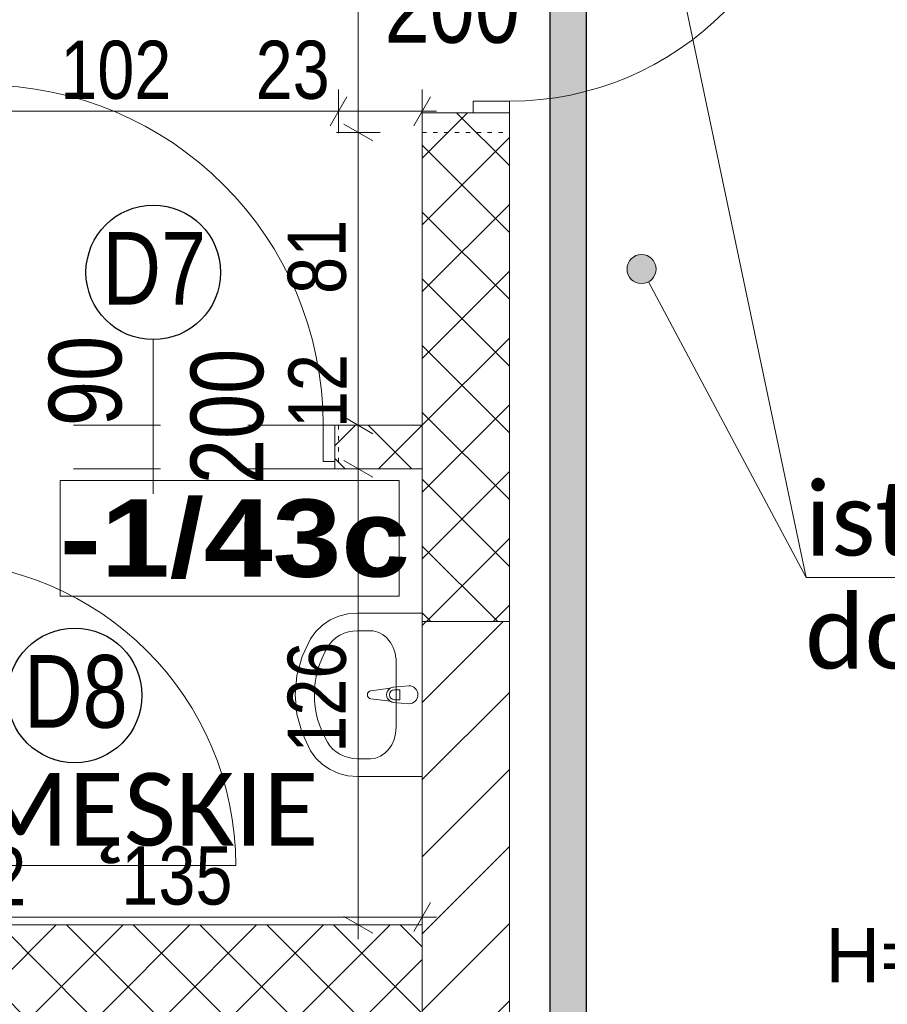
# Model space of a CAD drawing. Header units: centimetres. Extents: x 18292 to 3593338517, y 11794 to 62103.
# Tile 117 of 147: x 1796684417 to 1796684656, y 56261 to 56532. Entities that reach past the tile are written whole.
import ezdxf

# ---------------------------------------------------------------- set-up
doc = ezdxf.new("R2010")
doc.units = ezdxf.units.CM
doc.header["$MEASUREMENT"] = 0
doc.linetypes.add('Kreski-Szerokie', pattern=[3, 1.2, -1.8])
doc.linetypes.add('Przerywana', pattern=[48, 24, -24])
for name, color, linetype in [('499-Wymiary i opisy', 7, 'Continuous'), ('__PROJEKTOWANE', 7, 'Continuous'), ('MF_KRESKOWANIE', 7, 'Continuous'), ('MF_NR', 7, 'Continuous'), ('MF_OKNA', 7, 'Continuous'), ('MF_OPISY', 7, 'Continuous'), ('MF_SCIANY_KONSTR', 7, 'Continuous'), ('MF_WIDOK', 7, 'Continuous')]:
    doc.layers.add(name, color=color, linetype=linetype)
doc.styles.add('GENERATED_STYLE_2', font='txt')
doc.styles.add('GENERATED_STYLE_4', font='txt')
doc.styles.add('GENERATED_STYLE_5', font='txt')
doc.styles.add('GENERATED_STYLE_7', font='txt')
doc.dimstyles.new('GENERATED_STYLE__1', dxfattribs={"dimtxt": 16, "dimasz": 6.08, "dimexe": 0.18, "dimexo": 0.0625, "dimgap": 0.09, "dimtad": 1, "dimtih": 1, "dimtoh": 1, "dimdec": 0, "dimzin": 0, "dimdsep": 46, "dimtxsty": 'GENERATED_STYLE_4', "dimblk": 'ARROWHEAD_2', "dimblk1": 'ARROWHEAD_2', "dimblk2": 'ARROWHEAD_2', "dimcen": 0.09, "dimse1": 1, "dimse2": 1, "dimclrd": 7, "dimclre": 7, "dimclrt": 7, "dimadec": 0, "dimazin": 0, "dimtfac": 1, "dimtdec": 4, "dimtmove": 0, "dimatfit": 3, "dimfxl": 0, "dimtolj": 1, "dimtzin": 0, "dimarcsym": 0})
doc.dimstyles.new('GENERATED_STYLE__3', dxfattribs={"dimtxt": 16, "dimasz": 6.08, "dimexe": 0.18, "dimexo": 0.0625, "dimgap": 0.09, "dimtad": 1, "dimdec": 0, "dimzin": 0, "dimdsep": 46, "dimtxsty": 'GENERATED_STYLE_4', "dimblk": 'ARROWHEAD_2', "dimblk1": 'ARROWHEAD_2', "dimblk2": 'ARROWHEAD_2', "dimcen": 0.09, "dimse1": 1, "dimse2": 1, "dimclrd": 7, "dimclre": 7, "dimclrt": 7, "dimadec": 0, "dimazin": 0, "dimtfac": 1, "dimtdec": 4, "dimtmove": 2, "dimatfit": 3, "dimfxl": 0, "dimtolj": 1, "dimtzin": 0, "dimarcsym": 0})
doc.dimstyles.new('GENERATED_STYLE__4', dxfattribs={"dimtxt": 16, "dimasz": 6.08, "dimexe": 0.18, "dimexo": 0.0625, "dimgap": 0.09, "dimtad": 1, "dimdec": 0, "dimzin": 0, "dimdsep": 46, "dimtxsty": 'GENERATED_STYLE_4', "dimblk": 'ARROWHEAD_2', "dimblk1": 'ARROWHEAD_2', "dimblk2": 'ARROWHEAD_2', "dimcen": 0.09, "dimse1": 1, "dimse2": 1, "dimclrd": 7, "dimclre": 7, "dimclrt": 7, "dimadec": 0, "dimazin": 0, "dimtfac": 1, "dimtdec": 4, "dimtmove": 0, "dimatfit": 3, "dimfxl": 0, "dimtolj": 1, "dimtzin": 0, "dimarcsym": 0})
pattern_1 = [(45, (1801523908.342, 3898003.605), (-9.192387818, 9.192387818), []), (135, (1801523908.342, 3898003.605), (9.192387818, 9.192387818), [])]

# ---------------------------------------------------------------- blocks, each defined once
blk = doc.blocks.new('Drzwi metalowe 21')
at = {"layer": '__PROJEKTOWANE', "color": 150, "linetype": 'Continuous', "lineweight": 13}
for p, q in [((-50, 0), (-54.3, 0)), ((-50, 0), (-54.3, 0)), ((-50, 0), (-50, -10)), ((-50, 0), (-50, -10)), ((50, 0), (50, -10)), ((50, 0), (50, -10)), ((50, 0), (54.3, 0)), ((50, 0), (54.3, 0)), ((-50, -10), (-50, -12)), ((-50, -10), (-50, -12)), ((50, -10), (50, -12)), ((50, -10), (50, -12)), ((-50, -12), (-54.3, -12)), ((-50, -12), (-54.3, -12)), ((50, -12), (54.3, -12)), ((50, -12), (54.3, -12))]:
    blk.add_line(p, q, dxfattribs=at)
at = {"layer": '__PROJEKTOWANE', "color": 7, "linetype": 'Przerywana', "lineweight": 13}
for p, q in [((-50, 0), (50, 0)), ((-50, -12), (50, -12))]:
    blk.add_line(p, q, dxfattribs=at)
at = {"layer": '__PROJEKTOWANE', "color": 7, "linetype": 'Continuous', "lineweight": 15}
for p, q in [((-46.8, 0), (-50, 0)), ((-50, 0), (-50, -10)), ((-46.8, -10), (-46.8, 0)), ((50, 0), (46.8, 0)), ((46.8, 0), (46.8, -10)), ((50, -10), (50, 0)), ((-50, -10), (-46.8, -10)), ((46.8, -10), (50, -10))]:
    blk.add_line(p, q, dxfattribs=at)
at = {"layer": '__PROJEKTOWANE', "color": 7, "linetype": 'Continuous', "lineweight": 13}
blk.add_line((46.8, 0), (140.4, 0), dxfattribs=at)
blk.add_arc((46.8, 0), 93.6, 0, 180, dxfattribs=at)
blk = doc.blocks.new('Drzwi metalowe 21_2')
at = {"layer": '__PROJEKTOWANE', "color": 7, "linetype": 'Continuous', "lineweight": 13}
blk.add_line((41.8, 0), (41.8, 83.6), dxfattribs=at)
at = {"layer": '__PROJEKTOWANE', "color": 150, "linetype": 'Continuous', "lineweight": 13}
for p, q in [((-45, 0), (-49.3, 0)), ((-45, 0), (-49.3, 0)), ((-45, 0), (-45, -10)), ((-45, 0), (-45, -10)), ((45, 0), (45, -10)), ((45, 0), (45, -10)), ((45, 0), (49.3, 0)), ((45, 0), (49.3, 0)), ((-45, -10), (-45, -24)), ((-45, -10), (-45, -24)), ((45, -10), (45, -24)), ((45, -10), (45, -24)), ((-45, -24), (-49.3, -24)), ((-45, -24), (-49.3, -24)), ((45, -24), (49.3, -24)), ((45, -24), (49.3, -24))]:
    blk.add_line(p, q, dxfattribs=at)
at = {"layer": '__PROJEKTOWANE', "color": 7, "linetype": 'Continuous', "lineweight": 15}
for p, q in [((-41.8, 0), (-45, 0)), ((-45, 0), (-45, -10)), ((-41.8, -10), (-41.8, 0)), ((45, 0), (41.8, 0)), ((41.8, 0), (41.8, -10)), ((45, -10), (45, 0)), ((-45, -10), (-41.8, -10)), ((41.8, -10), (45, -10))]:
    blk.add_line(p, q, dxfattribs=at)
at = {"layer": '__PROJEKTOWANE', "color": 7, "linetype": 'Continuous', "lineweight": 13}
blk.add_arc((41.8, 0), 83.6, 90, 180, dxfattribs=at)
blk = doc.blocks.new('Drzwi metalowe 21_3')
at = {"layer": '__PROJEKTOWANE', "color": 7, "linetype": 'Continuous', "lineweight": 13}
blk.add_line((41.8, 0), (41.8, 83.6), dxfattribs=at)
at = {"layer": '__PROJEKTOWANE', "color": 150, "linetype": 'Continuous', "lineweight": 13}
for p, q in [((-45, 0), (-49.3, 0)), ((-45, 0), (-49.3, 0)), ((-45, 0), (-45, -10)), ((-45, 0), (-45, -10)), ((45, 0), (45, -10)), ((45, 0), (45, -10)), ((45, 0), (49.3, 0)), ((45, 0), (49.3, 0)), ((-45, -10), (-45, -12)), ((-45, -10), (-45, -12)), ((45, -10), (45, -12)), ((45, -10), (45, -12)), ((-45, -12), (-49.3, -12)), ((-45, -12), (-49.3, -12)), ((45, -12), (49.3, -12)), ((45, -12), (49.3, -12))]:
    blk.add_line(p, q, dxfattribs=at)
at = {"layer": '__PROJEKTOWANE', "color": 7, "linetype": 'Przerywana', "lineweight": 13}
for p, q in [((-45, 0), (45, 0)), ((-45, -12), (45, -12))]:
    blk.add_line(p, q, dxfattribs=at)
at = {"layer": '__PROJEKTOWANE', "color": 7, "linetype": 'Continuous', "lineweight": 15}
for p, q in [((-41.8, 0), (-45, 0)), ((-45, 0), (-45, -10)), ((-41.8, -10), (-41.8, 0)), ((45, 0), (41.8, 0)), ((41.8, 0), (41.8, -10)), ((45, -10), (45, 0)), ((-45, -10), (-41.8, -10)), ((41.8, -10), (45, -10))]:
    blk.add_line(p, q, dxfattribs=at)
at = {"layer": '__PROJEKTOWANE', "color": 7, "linetype": 'Continuous', "lineweight": 13}
blk.add_arc((41.8, 0), 83.6, 90, 180, dxfattribs=at)
blk = doc.blocks.new('Umywalka 21')
at = {"layer": '__PROJEKTOWANE', "color": 5, "linetype": 'Continuous', "lineweight": 13}
for p, q in [((-22.5, 0), (-22.5, -17.82)), ((22.5, 0), (-22.5, 0)), ((22.5, -17.82), (22.5, 0)), ((-2.5, -3.68), (-2.1, -7.88)), ((2.1, -7.88), (2.5, -3.68)), ((8.91, -7.18), (-8.91, -7.18)), ((-1.36, -7.66), (-1.36, -6.17)), ((-1.36, -6.17), (1.36, -6.17)), ((1.36, -6.17), (1.36, -7.66)), ((-1.77, -8.83), (-1.11, -14.12)), ((1.11, -14.12), (1.77, -8.83)), ((-17.61, -14.25), (-17.61, -17.82)), ((17.61, -14.25), (17.61, -17.82)), ((-22.5, -17.82), (-22.28, -20.44)), ((22.28, -20.44), (22.5, -17.82)), ((-22.28, -20.44), (-21.64, -22.98)), ((21.64, -22.98), (22.28, -20.44)), ((-21.64, -22.98), (-20.59, -25.35)), ((20.59, -25.35), (21.64, -22.98)), ((-20.59, -25.35), (-19.16, -27.49)), ((19.16, -27.49), (20.59, -25.35)), ((-19.16, -27.49), (-17.41, -29.31)), ((-17.41, -29.31), (-15.39, -30.77)), ((15.39, -30.77), (17.41, -29.31)), ((17.41, -29.31), (19.16, -27.49)), ((-15.39, -30.77), (-10.5, -33.1)), ((10.5, -33.1), (15.39, -30.77)), ((-10.5, -33.1), (-5.32, -34.52)), ((-5.32, -34.52), (0, -35)), ((0, -35), (5.32, -34.52)), ((5.32, -34.52), (10.5, -33.1))]:
    blk.add_line(p, q, dxfattribs=at)
for centre, radius, start, end in [((0, -3.68), 2.5, 0, 180), ((0, -7.69), 2.11, 185.1696, 212.771), ((0, -7.66), 1.36, 180, 0), ((0, -7.69), 2.11, 327.229, 354.8304), ((0, -7.69), 2.11, 212.771, 327.229), ((0, -13.98), 1.12, 187.1389, 352.8611)]:
    blk.add_arc(centre, radius, start, end, dxfattribs=at)
for centre, major_axis, ratio, start_param, end_param in [((-8.9, -14.25), (8.7, 0), 0.81267, 1.570796, 3.141593), ((8.9, -14.25), (8.7, 0), 0.81267, 0, 1.570796), ((-8.91, -17.82), (0, 9.43), 0.92236, 1.570796, 2.644618), ((8.91, -17.82), (0, 9.43), 0.92236, 3.638567, 4.712389), ((0, 0), (0, 29.7), 0.92236, 2.644618, 3.638567)]:
    blk.add_ellipse(centre, major_axis=major_axis, ratio=ratio, start_param=start_param, end_param=end_param, dxfattribs=at)
blk = doc.blocks.new('*D683', base_point=(1801523908.34, 3898003.61))
at = {"layer": '499-Wymiary i opisy', "color": 7, "linetype": 'Continuous', "lineweight": 13}
for p, q in [((1796684403, 56500.91), (1796684403, 56512.91)), ((1796684505, 56500.91), (1796684505, 56512.91)), ((1796684405.3, 56510.91), (1796684400.69, 56502.91)), ((1796684507.3, 56510.91), (1796684502.69, 56502.91)), ((1796684403, 56506.91), (1796684505, 56506.91))]:
    blk.add_line(p, q, dxfattribs=at)
at = {"layer": '499-Wymiary i opisy', "color": 7, "lineweight": 13, "char_height": 16, "attachment_point": 7, "style": 'GENERATED_STYLE_4'}
for s, insert in [('\\A1;{\\pql;\\fArial Narrow|b0|i0|c238|p34;102}', (1796684428.4, 56510.11)), ('\\A1;{\\pql;\\fArial Narrow|b0|i0|c238|p34;23}', (1796684482.2, 56510.11))]:
    blk.add_mtext(s, dxfattribs=dict(at, insert=insert))
blk = doc.blocks.new('ARROWHEAD_2')
at = {"color": 0, "linetype": 'Continuous', "lineweight": 0}
for p, q in [((-0.378, -0.655), (0.378, 0.655)), ((0, 0), (-1, 0))]:
    blk.add_line(p, q, dxfattribs=at)
blk = doc.blocks.new('*D684', base_point=(1801523908.342228, 3898003.605306))
at = {"layer": '499-Wymiary i opisy', "color": 7, "linetype": 'Continuous', "lineweight": 13}
for p, q in [((1796684504.995238, 56500.912164), (1796684504.995238, 56512.912164)), ((1796684528.056224, 56500.912164), (1796684528.056224, 56512.912164)), ((1796684507.304638, 56510.912164), (1796684502.685838, 56502.912164)), ((1796684525.746824, 56502.912164), (1796684530.365624, 56510.912164)), ((1796684504.995238, 56506.912164), (1796684528.056224, 56506.912164)), ((1796684528.056224, 56506.912164), (1796684531.968224, 56506.912164))]:
    blk.add_line(p, q, dxfattribs=at)
blk = doc.blocks.new('*D720', base_point=(1801523908.34, 3898003.61))
at = {"layer": '499-Wymiary i opisy', "color": 7, "linetype": 'Continuous', "lineweight": 13}
for p, q in [((1796684506.44, 56410.8), (1796684514.44, 56406.18)), ((1796684516.44, 56408.49), (1796684504.44, 56408.49)), ((1796684510.44, 56282.99), (1796684510.44, 56408.49)), ((1796684506.44, 56285.3), (1796684514.44, 56280.68)), ((1796684516.44, 56282.99), (1796684504.44, 56282.99)), ((1796684510.44, 56279.08), (1796684510.44, 56282.99))]:
    blk.add_line(p, q, dxfattribs=at)
at = {"layer": '499-Wymiary i opisy', "color": 7, "lineweight": 13, "insert": (1796684507.24, 56330.38), "char_height": 16, "attachment_point": 7, "rotation": 90, "style": 'GENERATED_STYLE_4'}
blk.add_mtext('\\A1;{\\pql;\\fArial Narrow|b0|i0|c238|p34;126}', dxfattribs=at)
blk = doc.blocks.new('*D721', base_point=(1801523908.34, 3898003.61))
at = {"layer": '499-Wymiary i opisy', "color": 7, "linetype": 'Continuous', "lineweight": 13}
for p, q in [((1796684516.44, 56420.49), (1796684504.44, 56420.49)), ((1796684506.44, 56422.8), (1796684514.44, 56418.18)), ((1796684510.44, 56408.49), (1796684510.44, 56420.49)), ((1796684506.44, 56410.8), (1796684514.44, 56406.18)), ((1796684516.44, 56408.49), (1796684504.44, 56408.49))]:
    blk.add_line(p, q, dxfattribs=at)
at = {"layer": '499-Wymiary i opisy', "color": 7, "lineweight": 13, "insert": (1796684507.24, 56419.7), "char_height": 16, "attachment_point": 7, "rotation": 90, "style": 'GENERATED_STYLE_4'}
blk.add_mtext('\\A1;{\\pql;\\fArial Narrow|b0|i0|c238|p34;12}', dxfattribs=at)
blk = doc.blocks.new('*D722', base_point=(1801523908.34, 3898003.61))
at = {"layer": '499-Wymiary i opisy', "color": 7, "linetype": 'Continuous', "lineweight": 13}
for p, q in [((1796684506.44, 56503.4), (1796684514.44, 56498.78)), ((1796684516.44, 56501.09), (1796684504.44, 56501.09)), ((1796684510.44, 56420.49), (1796684510.44, 56501.09)), ((1796684516.44, 56420.49), (1796684504.44, 56420.49)), ((1796684506.44, 56422.8), (1796684514.44, 56418.18))]:
    blk.add_line(p, q, dxfattribs=at)
at = {"layer": '499-Wymiary i opisy', "color": 7, "lineweight": 13, "insert": (1796684507.24, 56456.64), "char_height": 16, "attachment_point": 7, "rotation": 90, "style": 'GENERATED_STYLE_4'}
blk.add_mtext('\\A1;{\\pql;\\fArial Narrow|b0|i0|c238|p34;81}', dxfattribs=at)
blk = doc.blocks.new('*D723', base_point=(1801523908.34, 3898003.61))
at = {"layer": '499-Wymiary i opisy', "color": 7, "linetype": 'Continuous', "lineweight": 13}
for p, q in [((1796684514.44, 56600.78), (1796684506.44, 56605.4)), ((1796684510.44, 56603.09), (1796684510.44, 56607)), ((1796684516.44, 56603.09), (1796684504.44, 56603.09)), ((1796684510.44, 56501.09), (1796684510.44, 56603.09)), ((1796684506.44, 56503.4), (1796684514.44, 56498.78)), ((1796684516.44, 56501.09), (1796684504.44, 56501.09))]:
    blk.add_line(p, q, dxfattribs=at)
at = {"layer": '499-Wymiary i opisy', "color": 7, "lineweight": 13, "insert": (1796684507.24, 56536.73), "char_height": 16, "attachment_point": 7, "rotation": 90, "style": 'GENERATED_STYLE_4'}
blk.add_mtext('\\A1;{\\pql;\\fArial Narrow|b0|i0|c238|p34;102}', dxfattribs=at)
blk = doc.blocks.new('*D733', base_point=(1801523908.34, 3898003.61))
at = {"layer": '499-Wymiary i opisy', "color": 7, "linetype": 'Continuous', "lineweight": 13}
for p, q in [((1796684393.12, 56279.15), (1796684393.12, 56291.15)), ((1796684528.06, 56279.15), (1796684528.06, 56291.15)), ((1796684395.43, 56289.15), (1796684390.81, 56281.15)), ((1796684525.75, 56281.15), (1796684530.37, 56289.15)), ((1796684393.12, 56285.15), (1796684528.06, 56285.15)), ((1796684528.06, 56285.15), (1796684531.97, 56285.15))]:
    blk.add_line(p, q, dxfattribs=at)
at = {"layer": '499-Wymiary i opisy', "color": 7, "lineweight": 13, "char_height": 16, "attachment_point": 7, "style": 'GENERATED_STYLE_4'}
for s, insert in [('\\A1;{\\pql;\\fArial Narrow|b0|i0|c238|p34;12}', (1796684398.65, 56288.35)), ('\\A1;{\\pql;\\fArial Narrow|b0|i0|c238|p34;135}', (1796684445.23, 56288.35))]:
    blk.add_mtext(s, dxfattribs=dict(at, insert=insert))

msp = doc.modelspace()

# ---------------------------------------------------------------- hatches: boundary and pattern name
at = {"layer": '__PROJEKTOWANE', "linetype": 'Continuous', "lineweight": 25}
h = msp.add_hatch(color=230, dxfattribs=at)
h.paths.add_polyline_path([(1796683649.02, 56613.92), (1796683649.02, 54825.65), (1796684125.59, 54825.65), (1796684125.59, 54038.82), (1796684556.51, 54038.82), (1796684556.51, 53475.15), (1796685205.88, 53475.15), (1796685205.88, 54038.82), (1796685545.98, 54038.82), (1796685545.98, 54541.02), (1796685838.17, 54541.02), (1796685838.17, 55897.12), (1796684573.27, 55897.12), (1796684573.27, 56613.92)])
h.paths.add_polyline_path([(1796684566.51, 53485.15), (1796684566.51, 54048.82), (1796684135.59, 54048.82), (1796684135.59, 54835.65), (1796683659.02, 54835.65), (1796683659.02, 56603.92), (1796684563.27, 56603.92), (1796684563.27, 55887.12), (1796685828.17, 55887.12), (1796685828.17, 54551.02), (1796685535.98, 54551.02), (1796685535.98, 54048.82), (1796685195.88, 54048.82), (1796685195.88, 53485.15)], flags=0)
at = {"layer": '__PROJEKTOWANE', "linetype": 'Continuous', "lineweight": 0, "true_color": 0x000000}
h = msp.add_hatch(dxfattribs=at)
h.set_pattern_fill('Concrete_Block_000c', color=18, style=0, pattern_type=2)
h.set_pattern_definition(pattern_1)
h.paths.add_polyline_path([(1796684552.06, 56506.49), (1796684528.06, 56506.49), (1796684528.06, 56366.49), (1796684552.06, 56366.49)])
at = {"layer": '__PROJEKTOWANE', "linetype": 'Continuous', "lineweight": 13}
msp.add_hatch(color=150, dxfattribs=at).paths.add_polyline_path([(1796684584.45, 56463.49), (1796684584.75, 56461.96), (1796684585.62, 56460.67), (1796684586.92, 56459.8), (1796684588.45, 56459.49), (1796684589.98, 56459.8), (1796684591.27, 56460.67), (1796684592.14, 56461.96), (1796684592.45, 56463.49), (1796684592.14, 56465.02), (1796684591.27, 56466.32), (1796684589.98, 56467.19), (1796684588.45, 56467.49), (1796684586.92, 56467.19), (1796684585.62, 56466.32), (1796684584.75, 56465.02)])
at = {"layer": '__PROJEKTOWANE', "linetype": 'Continuous', "lineweight": 0, "true_color": 0x000000}
h = msp.add_hatch(dxfattribs=at)
h.set_pattern_fill('Concrete_Block_000c', color=18, style=0, pattern_type=2)
h.set_pattern_definition(pattern_1)
h.paths.add_polyline_path([(1796684528.06, 56420.49), (1796684504, 56420.49), (1796684504, 56408.49), (1796684528.06, 56408.49)])
h = msp.add_hatch(dxfattribs=at)
h.set_pattern_fill('Concrete_Block_000c', color=18, style=0, pattern_type=2)
h.set_pattern_definition(pattern_1)
h.paths.add_polyline_path([(1796683952.06, 56258.99), (1796684528.06, 56258.99), (1796684528.06, 56282.99), (1796683952.06, 56282.99)])
at = {"layer": 'MF_KRESKOWANIE', "linetype": 'Continuous', "lineweight": 13}
h = msp.add_hatch(dxfattribs=at)
h.set_pattern_fill('bloczki_ceramiczne_000c', color=250, style=0, pattern_type=2)
h.set_pattern_definition([(45, (1801523908.342, 3898003.605), (-10.606601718, 10.606601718), [])])
h.paths.add_polyline_path([(1796684552.06, 56099.54), (1796684552.06, 56123.49), (1796684552.06, 56366.49), (1796684528.06, 56366.49), (1796684528.06, 56123.49), (1796684528.06, 56099.53)])

# ---------------------------------------------------------------- linework, layer by layer
at = {"layer": '__PROJEKTOWANE', "color": 150, "linetype": 'Continuous', "lineweight": 13}
for p, q in [((1796684633.75, 56378.62), (1796684589.27, 56589.86)), ((1796684528.06, 56506.49), (1796684528.06, 56502.19)), ((1796684542.06, 56506.49), (1796684528.06, 56506.49)), ((1796684552.06, 56506.49), (1796684542.06, 56506.49)), ((1796684552.06, 56506.49), (1796684552.06, 56502.19)), ((1796684633.75, 56378.62), (1796684590.33, 56459.97)), ((1796684504, 56420.49), (1796684508.3, 56420.49)), ((1796684504, 56420.49), (1796684504, 56410.49)), ((1796684504, 56410.49), (1796684504, 56408.49)), ((1796684504, 56408.49), (1796684508.3, 56408.49)), ((1796684633.75, 56378.62), (1796684843.74, 56378.62))]:
    msp.add_line(p, q, dxfattribs=at)
at = {"layer": '__PROJEKTOWANE', "color": 230, "linetype": 'Continuous', "lineweight": 25, "flags": 128}
for points in [[(1796684556.51, 53475.15), (1796685205.88, 53475.15), (1796685205.88, 54038.82), (1796685545.98, 54038.82), (1796685545.98, 54541.02), (1796685838.17, 54541.02), (1796685838.17, 55897.12), (1796684573.27, 55897.12), (1796684573.27, 56613.92), (1796683649.05, 56613.92), (1796683649.05, 54825.65), (1796684125.59, 54825.65), (1796684125.59, 54038.82), (1796684556.51, 54038.82)], [(1796684566.51, 53485.15), (1796685195.88, 53485.15), (1796685195.88, 54048.82), (1796685535.98, 54048.82), (1796685535.98, 54551.02), (1796685828.17, 54551.02), (1796685828.17, 55887.12), (1796684563.27, 55887.12), (1796684563.27, 56603.92), (1796683659.02, 56603.92), (1796683659.02, 54835.65), (1796684135.59, 54835.65), (1796684135.59, 54048.82), (1796684566.51, 54048.82)]]:
    msp.add_lwpolyline(points, close=True, dxfattribs=at)
at = {"layer": '__PROJEKTOWANE', "color": 150, "linetype": 'Continuous', "lineweight": 13, "flags": 128}
for points in [[(1796684528.06, 56506.49), (1796684528.06, 56366.49)], [(1796684552.06, 56366.49), (1796684552.06, 56506.49)], [(1796684528.06, 56420.49), (1796684504, 56420.49)], [(1796684528.06, 56408.49), (1796684528.06, 56420.49)], [(1796684504, 56408.49), (1796684528.06, 56408.49)], [(1796684528.06, 56366.49), (1796684552.06, 56366.49)], [(1796684528.06, 56282.99), (1796684393.12, 56282.99)], [(1796684528.06, 56258.99), (1796684528.06, 56282.99)]]:
    msp.add_lwpolyline(points, dxfattribs=at)
at = {"layer": '__PROJEKTOWANE', "color": 7, "linetype": 'Kreski-Szerokie', "lineweight": 13, "flags": 128}
for points in [[(1796684528.06, 56501.09), (1796684552.06, 56501.09)], [(1796684505, 56420.49), (1796684505, 56408.49)]]:
    msp.add_lwpolyline(points, dxfattribs=at)
at = {"layer": '__PROJEKTOWANE', "color": 7, "linetype": 'Continuous', "lineweight": 25}
for centre in [(1796684454, 56462.58), (1796684432.37, 56346.13)]:
    msp.add_circle(centre, 18.52, dxfattribs=at)
at = {"layer": '__PROJEKTOWANE', "color": 150, "linetype": 'Continuous', "lineweight": 13}
msp.add_circle((1796684588.45, 56463.49), 4, dxfattribs=at)
at = {"layer": 'MF_OKNA', "color": 7, "linetype": 'Continuous', "lineweight": 13}
msp.add_line((1796684454, 56401.66), (1796684454, 56444.06), dxfattribs=at)
at = {"layer": 'MF_SCIANY_KONSTR', "color": 7, "linetype": 'Continuous', "lineweight": 13}
for p, q in [((1796684552.06, 56506.49), (1796684552.06, 56466.49)), ((1796684528.06, 56123.49), (1796684528.06, 56366.49)), ((1796684552.06, 56123.49), (1796684552.06, 56366.49))]:
    msp.add_line(p, q, dxfattribs=at)
at = {"layer": 'MF_WIDOK', "color": 5, "linetype": 'Continuous', "lineweight": 15, "flags": 128}
msp.add_lwpolyline([(1796684428.39, 56405.31), (1796684521.72, 56405.31), (1796684521.72, 56373.42), (1796684428.39, 56373.42)], close=True, dxfattribs=at)

# ---------------------------------------------------------------- block references
at = {"layer": '__PROJEKTOWANE', "color": 5, "linetype": 'Continuous', "lineweight": 13, "xscale": -1, "zscale": 100, "rotation": 270.0000000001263}
msp.add_blockref('Drzwi metalowe 21_2', (1796684552.06, 56551.49), dxfattribs=at)
at = {"layer": '__PROJEKTOWANE', "color": 5, "linetype": 'Continuous', "lineweight": 13, "xscale": -1, "zscale": 100}
msp.add_blockref('Drzwi metalowe 21', (1796684454, 56420.49), dxfattribs=at)
at = {"layer": '__PROJEKTOWANE', "color": 5, "linetype": 'Continuous', "lineweight": 13, "zscale": 100, "rotation": 270}
for name, p in [('Drzwi metalowe 21_3', (1796684393.12, 56341.13)), ('Umywalka 21', (1796684528.06, 56346.32))]:
    msp.add_blockref(name, p, dxfattribs=at)

# ---------------------------------------------------------------- texts
at = {"layer": '__PROJEKTOWANE', "color": 150, "linetype": 'Continuous', "lineweight": 13, "insert": (1796684633.49, 56348.47), "char_height": 20, "attachment_point": 7, "line_spacing_factor": 0.933453, "style": 'GENERATED_STYLE_7'}
msp.add_mtext('\\A1;{\\pql;\\fCalibri Light|b0|i0|c238|p34;istniejące drzwi \\P\\pql;\\fCalibri Light|b0|i0|c238|p34;do przeniesienia}', dxfattribs=at)
at = {"layer": '__PROJEKTOWANE', "color": 150, "linetype": 'Continuous', "lineweight": 13, "insert": (1796684331.5, 56299.81), "char_height": 20, "attachment_point": 7, "style": 'GENERATED_STYLE_7'}
msp.add_mtext('\\A1;{\\pql;\\fCalibri Light|b0|i0|c238|p34;WC    MĘSKIE}', dxfattribs=at)
at = {"layer": 'MF_NR', "color": 7, "linetype": 'Continuous', "lineweight": 13, "insert": (1796684428.29, 56378.19), "char_height": 21.2625, "attachment_point": 7, "style": 'GENERATED_STYLE_5'}
msp.add_mtext('\\A1;{\\pql;\\fArial Black|b0|i0|c238|p38;-1/43c}', dxfattribs=at)
at = {"layer": 'MF_OKNA', "color": 7, "linetype": 'Continuous', "lineweight": 13, "char_height": 20, "attachment_point": 4, "style": 'GENERATED_STYLE_2'}
for s, insert in [('\\A1;{\\W0.800000x;\\pql;\\fArial|b0|i0|c238|p38;200}', (1796684517.67, 56535.62)), ('\\A1;{\\W0.800000x;\\pql;\\fArial|b0|i0|c238|p38;D7}', (1796684440.02, 56463.72)), ('\\A1;{\\W0.800000x;\\pql;\\fArial|b0|i0|c238|p38;D8}', (1796684418.4, 56347.11))]:
    msp.add_mtext(s, dxfattribs=dict(at, insert=insert))
at = {"layer": 'MF_OKNA', "color": 7, "linetype": 'Continuous', "lineweight": 13, "char_height": 20, "attachment_point": 4, "rotation": 90, "style": 'GENERATED_STYLE_2'}
for s, insert in [('\\A1;{\\W0.800000x;\\pql;\\fArial|b0|i0|c238|p38;90}', (1796684435.39, 56420.26)), ('\\A1;{\\W0.800000x;\\pql;\\fArial|b0|i0|c238|p38;200}', (1796684474.42, 56404.28))]:
    msp.add_mtext(s, dxfattribs=dict(at, insert=insert))
at = {"layer": 'MF_OPISY', "color": 7, "linetype": 'Continuous', "lineweight": 13, "insert": (1796684681.85, 56282.14), "char_height": 15, "attachment_point": 2, "style": 'GENERATED_STYLE_2'}
msp.add_mtext('\\A1;{\\pqc;\\fArial|b0|i0|c238|p38;H=2,45m}', dxfattribs=at)

# ---------------------------------------------------------------- dimensions: what is measured, and where the dimension line sits
at = {"layer": '499-Wymiary i opisy', "color": 7, "linetype": 'Continuous', "lineweight": 13}
for base, p1, p2, dimstyle, picture, middle in [((1796684510.44, 56603.09), (1796684528.06, 56501.09), (1796684528.06, 56603.09), 'GENERATED_STYLE__4', '*D723', (1796684499.24, 56555.03)), ((1796684510.44, 56501.09), (1796684528.06, 56420.49), (1796684528.06, 56501.09), 'GENERATED_STYLE__3', '*D722', (1796684499.24, 56468.83)), ((1796684510.44, 56420.49), (1796684528.06, 56408.49), (1796684528.06, 56420.49), 'GENERATED_STYLE__3', '*D721', (1796684499.24, 56431.9)), ((1796684510.44214702, 56408.49378463), (1796684528.05622411, 56282.99378463), (1796684528.05622411, 56408.49378463), 'GENERATED_STYLE__4', '*D720', (1796684499.24214697, 56348.6801852))]:
    dim = msp.add_linear_dim(base=base, p1=p1, p2=p2, angle=90, dimstyle=dimstyle, dxfattribs=at)
    dim.commit()
    dim.dimension.update_dxf_attribs({"geometry": picture, "text_midpoint": middle, "dimtype": 160, "text_rotation": 90})
for base, p1, p2, picture, middle in [((1796684505, 56506.91), (1796684403, 56420.49), (1796684505, 56420.49), '*D683', (1796684446.69, 56518.11)), ((1796684528.06, 56506.91), (1796684505, 56420.49), (1796684528.06, 56420.49), '*D684', (1796684494.4, 56518.11)), ((1796684528.06, 56285.15), (1796684393.12, 56282.99), (1796684528.06, 56282.99), '*D733', (1796684463.53, 56296.35))]:
    dim = msp.add_linear_dim(base=base, p1=p1, p2=p2, dimstyle='GENERATED_STYLE__1', dxfattribs=at)
    dim.commit()
    dim.dimension.update_dxf_attribs({"geometry": picture, "text_midpoint": middle, "dimtype": 160})

doc.saveas('drawing.dxf')
